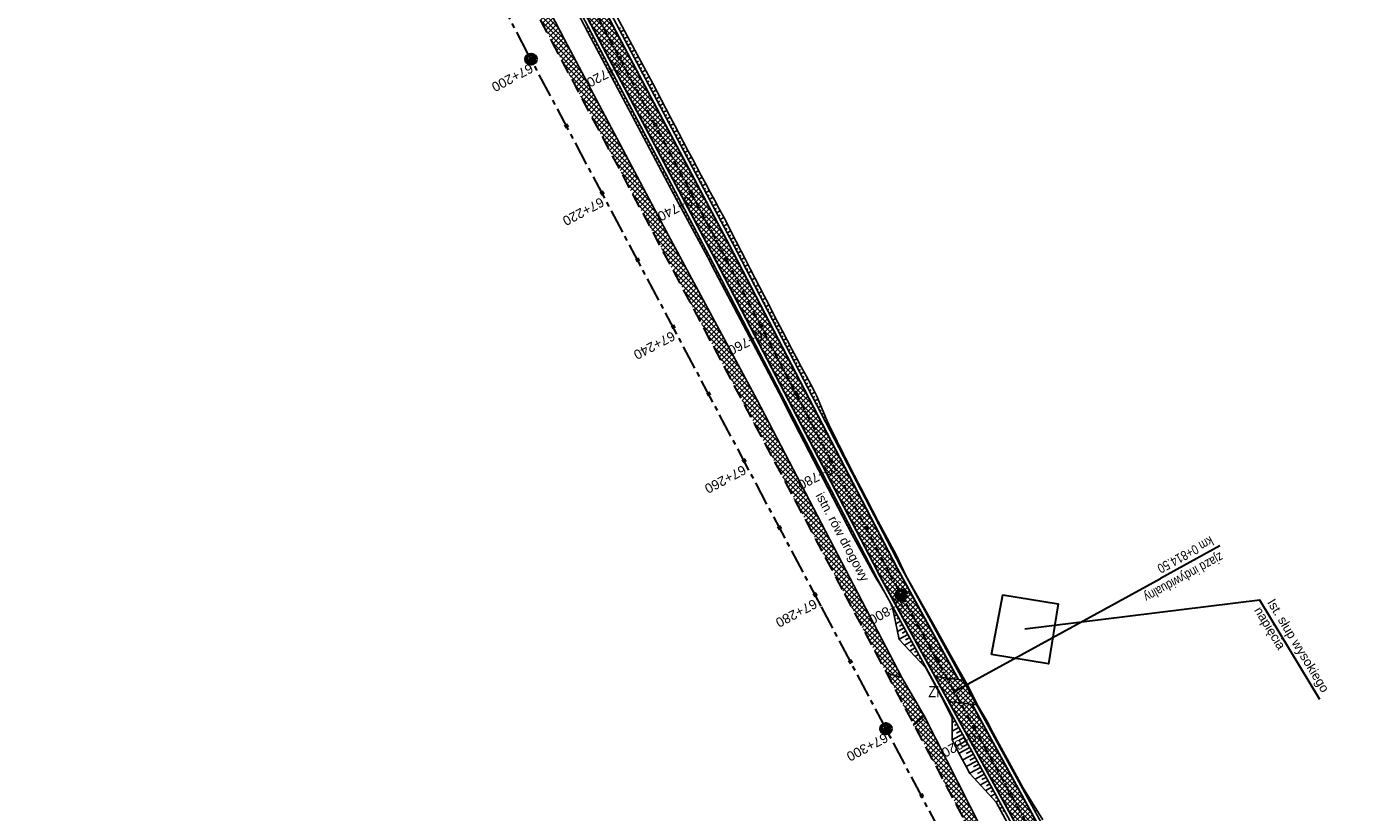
# Model space of a CAD drawing. Header units: metres. Extents: x 7529682 to 7533704, y 5721210 to 5727842.
# Tile 52 of 64: x 7529975 to 7530150, y 5727061 to 5727165. Entities that reach past the tile are written whole.
import ezdxf

# ---------------------------------------------------------------- set-up
doc = ezdxf.new("R2010")
doc.units = ezdxf.units.M
doc.linetypes.add('CENTER', pattern=[50.8, 31.75, -6.35, 6.35, -6.35])
doc.linetypes.add('HIDDEN', pattern=[9.525, 6.35, -3.175])
for name, color, linetype in [('C-DROGI-SYTUACJA-ETYKIETY', 7, 'Continuous'), ('D-hatch-pobocza', 131, 'Continuous'), ('D-hatch-zjazdy-BA', 244, 'Continuous'), ('D-hatch-zjazdy-kruszywo', 111, 'Continuous'), ('D-pobocza', 7, 'Continuous'), ('D-skarpa', 7, 'Continuous'), ('D-skarpa-kreskowanie', 7, 'Continuous')]:
    doc.layers.add(name, color=color, linetype=linetype)
doc.layers.add('D-hatch-ciag-pieszo-rowerowy', color=7, linetype='Continuous', lineweight=13, true_color=0xff9f80)
for name, color, linetype, lineweight in [('D-krawędzie', 7, 'Continuous', 30), ('D-obrzeża', 7, 'Continuous', 30), ('D-opisy', 7, 'Continuous', 30), ('D-oś', 10, 'CENTER', 30), ('D-zjazdy', 7, 'Continuous', 30), ('D-zjazdy-opis', 7, 'Continuous', 30)]:
    doc.layers.add(name, color=color, linetype=linetype, lineweight=lineweight)
doc.layers.add('poprzeczki', color=7, linetype='Continuous', true_color=0x0000c7)
doc.styles.add('2mm08', font='arial.ttf', dxfattribs={"width": 0.8})
doc.styles.get("Standard").update_dxf_attribs({"font": 'arial.ttf'})
pattern_1 = [(45, (0, 0), (-0.33675960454, 0.33675960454), []), (135, (0, 0), (-0.33675960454, -0.33675960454), [])]

# ---------------------------------------------------------------- blocks, each defined once
blk = doc.blocks.new('kilometraz')
at = {"linetype": 'ByBlock', "lineweight": -2}
blk.add_hatch(color=0, dxfattribs=at).paths.add_polyline_path([(0, -0.28125, 0.41421356), (0.28125, 0, 0.41421356), (0, 0.28125)])
at = {"color": 0, "linetype": 'ByBlock', "lineweight": -2}
blk.add_line((0, 0.28125), (0, -0.28125), dxfattribs=at)
blk.add_circle((0, 0), 0.28125, dxfattribs=at)
blk = doc.blocks.new('AeccTickLine')
at = {"color": 0, "linetype": 'ByBlock', "lineweight": -2}
blk.add_line((0, 1), (0, -1), dxfattribs=at)

msp = doc.modelspace()

# ---------------------------------------------------------------- hatches: boundary and pattern name
at = {"layer": 'D-hatch-ciag-pieszo-rowerowy'}
h = msp.add_hatch(dxfattribs=at)
h.set_pattern_fill('ANSI37', color=256, scale=0.15, style=0)
h.set_pattern_definition(pattern_1)
h.paths.add_polyline_path([(7530087.68, 5727092.36), (7530089.83, 5727093.64), (7530088.92, 5727095.39), (7530067.69, 5727136.19), (7530050.06, 5727169.47), (7530031.72, 5727204.16), (7530016.02, 5727233.7), (7529998.2, 5727267.63), (7529996.2, 5727266.07), (7530013.81, 5727232.53), (7530029.51, 5727202.99), (7530047.85, 5727168.3), (7530065.48, 5727135.03), (7530086.7, 5727094.24)])
h = msp.add_hatch(dxfattribs=at)
h.set_pattern_fill('ANSI37', color=256, scale=0.15, style=0)
h.set_pattern_definition(pattern_1)
h.paths.add_polyline_path([(7530088.75, 5727093), (7530087.68, 5727092.36), (7530094.84, 5727079.3), (7530096.38, 5727079.09)])
h.paths.add_polyline_path([(7530089.89, 5727093.52), (7530089.83, 5727093.65), (7530088.75, 5727093), (7530088.79, 5727092.93), (7530096.38, 5727079.09), (7530097.92, 5727078.88)])
h.paths.add_polyline_path([(7530098.19, 5727075.8), (7530096.66, 5727075.99), (7530118.34, 5727036.45), (7530121.36, 5727030.85), (7530122.46, 5727031.45), (7530119.44, 5727037.05)])
h.paths.add_polyline_path([(7530099.72, 5727075.61), (7530098.19, 5727075.8), (7530119.44, 5727037.05), (7530122.46, 5727031.45), (7530123.56, 5727032.05), (7530120.54, 5727037.64)])
at = {"layer": 'D-hatch-pobocza'}
h = msp.add_hatch(dxfattribs=at)
h.set_pattern_fill('ANSI37', color=256, scale=0.15, style=0)
h.set_pattern_definition(pattern_1)
h.paths.add_polyline_path([(7530033.2, 5727187.89), (7530019.74, 5727212.96), (7530009.31, 5727233.03), (7529993.27, 5727263.71), (7529991.74, 5727262.45), (7530006.7, 5727234.14), (7530044.2, 5727163.13), (7530082.89, 5727090.2), (7530088.41, 5727079.77), (7530090.48, 5727079.13), (7530082.53, 5727094.32), (7530071.3, 5727115.82), (7530059.02, 5727138.69), (7530045.92, 5727163.31)])
h = msp.add_hatch(dxfattribs=at)
h.set_pattern_fill('ANSI37', color=256, scale=0.15, style=0)
h.set_pattern_definition(pattern_1)
h.paths.add_polyline_path([(7530159.28, 5726948.82), (7530146.43, 5726973.35), (7530133.18, 5726997.96), (7530120.77, 5727021.75), (7530102.37, 5727056.4), (7530093.4, 5727074.09), (7530092.05, 5727072.89), (7530098.69, 5727060.36), (7530132, 5726997.21), (7530163.82, 5726937.1), (7530204.08, 5726861.01), (7530207.77, 5726854.05), (7530209.4, 5726853.58), (7530209.84, 5726853.62), (7530193.42, 5726884.56), (7530185.31, 5726899.91), (7530173.06, 5726923.22)])
at = {"layer": 'D-hatch-zjazdy-BA'}
h = msp.add_hatch(dxfattribs=at)
h.set_pattern_fill('ANSI37', color=256, scale=0.15, style=0)
h.set_pattern_definition([(45, (0.87658, 0.48407), (-0.33675960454, 0.33675960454), []), (135, (0.87658, 0.48407), (-0.33675960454, -0.33675960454), [])])
h.paths.add_polyline_path([(7530098.54, 5727078.8), (7530094.84, 5727079.3), (7530096.66, 5727075.99), (7530100.33, 5727075.53)])
at = {"layer": 'D-hatch-zjazdy-kruszywo'}
h = msp.add_hatch(dxfattribs=at)
h.set_pattern_fill('ANSI37', color=256, scale=0.15, style=0)
h.set_pattern_definition(pattern_1)
h.paths.add_polyline_path([(7530090.48, 5727079.13), (7530088.41, 5727079.77), (7530092.05, 5727072.89), (7530093.4, 5727074.09)])

# ---------------------------------------------------------------- linework, layer by layer
at = {"layer": 'D-krawędzie', "linetype": 'HIDDEN', "ltscale": 0.3}
msp.add_lwpolyline([(7529737.46, 5727743.32), (7529742.21, 5727734.3), (7529762.33, 5727696.27), (7529777.78, 5727667.01), (7529799.32, 5727626.3), (7529822.19, 5727583.16), (7529846.92, 5727536.35), (7529864.75, 5727502.66), (7529900.46, 5727434.96), (7529935.35, 5727369.31), (7529971.48, 5727300.79), (7530006.7, 5727234.14), (7530044.2, 5727163.13), (7530082.89, 5727090.2), (7530098.69, 5727060.36), (7530132, 5726997.21), (7530163.82, 5726937.1), (7530204.08, 5726861.01), (7530247.82, 5726778.44)], dxfattribs=at)
at = {"layer": 'D-krawędzie'}
msp.add_lwpolyline([(7530102.29, 5727082.18), (7530103.77, 5727090.05), (7530111.1, 5727088.86), (7530109.82, 5727080.96), (7530102.29, 5727082.18)], dxfattribs=at)
at = {"layer": 'D-obrzeża'}
for points in [[(7530226.8, 5726832.32), (7530203.56, 5726876.95), (7530182.68, 5726916.75), (7530158.92, 5726960.86), (7530132.88, 5727009.5), (7530118.34, 5727036.45), (7530087.65, 5727092.41), (7530086.7, 5727094.24), (7530065.48, 5727135.03), (7530047.85, 5727168.3), (7530029.51, 5727202.99), (7530013.81, 5727232.53), (7529993.68, 5727270.86)], [(7530097.92, 5727078.88), (7530089.89, 5727093.52), (7530067.69, 5727136.19), (7530050.06, 5727169.47), (7530031.72, 5727204.16), (7530016.02, 5727233.7), (7529998.2, 5727267.63)], [(7530217.69, 5726855.23), (7530205.77, 5726878.11), (7530184.89, 5726917.92), (7530161.12, 5726962.04), (7530135.08, 5727010.69), (7530120.54, 5727037.64), (7530099.72, 5727075.61)]]:
    msp.add_lwpolyline(points, dxfattribs=at)
at = {"layer": 'D-opisy'}
msp.add_lwpolyline([(7530145.65, 5727076.25), (7530137.7, 5727089.36), (7530106.7, 5727085.52)], dxfattribs=at)
at = {"layer": 'D-oś', "ltscale": 0.1}
msp.add_lwpolyline([(7530244.73, 5726776.79), (7530200.99, 5726859.38), (7530160.73, 5726935.46), (7530128.9, 5726995.57), (7530095.59, 5727058.73), (7530079.8, 5727088.56), (7530041.11, 5727161.5), (7530003.61, 5727232.51), (7529968.38, 5727299.15), (7529932.26, 5727367.67), (7529897.37, 5727433.33), (7529861.66, 5727501.03), (7529843.83, 5727534.71), (7529819.1, 5727581.52), (7529796.23, 5727624.66), (7529774.69, 5727665.37), (7529759.23, 5727694.64), (7529739.12, 5727732.66), (7529700.24, 5727806.04)], dxfattribs=at)
at = {"layer": 'D-oś', "ltscale": 0.03}
msp.add_lwpolyline([(7529994.78, 5727271.45), (7530014.92, 5727233.12), (7530030.61, 5727203.57), (7530048.95, 5727168.88), (7530066.58, 5727135.61), (7530088.79, 5727092.93), (7530119.44, 5727037.05), (7530133.98, 5727010.09), (7530160.02, 5726961.45), (7530183.79, 5726917.33), (7530204.67, 5726877.53), (7530227.91, 5726832.9)], dxfattribs=at)
at = {"layer": 'D-pobocza'}
for points in [[(7529998.61, 5727267.94), (7530016.47, 5727233.94), (7530032.16, 5727204.39), (7530050.5, 5727169.7), (7530068.13, 5727136.42), (7530090.34, 5727093.75), (7530120.98, 5727037.88), (7530135.52, 5727010.92), (7530161.56, 5726962.28), (7530185.33, 5726918.15), (7530206.22, 5726878.34), (7530218.18, 5726855.37)], [(7529995.8, 5727265.76), (7530013.37, 5727232.3), (7530029.06, 5727202.75), (7530047.41, 5727168.07), (7530065.03, 5727134.8), (7530087.25, 5727092.1), (7530117.91, 5727036.21), (7530132.44, 5727009.27), (7530158.48, 5726960.62), (7530182.24, 5726916.51), (7530203.12, 5726876.72), (7530214.73, 5726854.42)], [(7530090.48, 5727079.13), (7530082.53, 5727094.32), (7530071.3, 5727115.82), (7530059.02, 5727138.69), (7530045.92, 5727163.31), (7530033.2, 5727187.89), (7530019.74, 5727212.96), (7530009.31, 5727233.03), (7529993.27, 5727263.71)], [(7530209.84, 5726853.62), (7530193.42, 5726884.56), (7530185.31, 5726899.91), (7530173.06, 5726923.22), (7530159.28, 5726948.82), (7530146.43, 5726973.35), (7530133.18, 5726997.96), (7530120.77, 5727021.75), (7530102.37, 5727056.4), (7530093.4, 5727074.09)]]:
    msp.add_lwpolyline(points, dxfattribs=at)
at = {"layer": 'D-skarpa', "linetype": 'Continuous'}
for points in [[(7530047.11, 5727167.91), (7530048.99, 5727164.3), (7530060.72, 5727142.23), (7530063.09, 5727137.82), (7530064.79, 5727134.66), (7530065.44, 5727133.43), (7530072.44, 5727120.16), (7530074.74, 5727115.72), (7530075.27, 5727114.65), (7530075.4, 5727114.37), (7530076.93, 5727111.37), (7530083.91, 5727097.95), (7530086.33, 5727093.57), (7530086.59, 5727093.11), (7530087.18, 5727092.09, -0.016814), (7530089.17, 5727088.59), (7530090.09, 5727084.18), (7530093.62, 5727080.42), (7530095.99, 5727076.01), (7530097.12, 5727073.8), (7530097.11, 5727070.93), (7530097.96, 5727069.27), (7530099, 5727067.32), (7530099.44, 5727066.5), (7530102.93, 5727062.71), (7530105.3, 5727058.31)], [(7530052.85, 5727166.35), (7530055.2, 5727161.94), (7530057.59, 5727157.54, 0.004756), (7530066.95, 5727139.87), (7530068.61, 5727136.68), (7530069.25, 5727135.41, 0.004966), (7530079.06, 5727116.63), (7530079.21, 5727116.35), (7530080.55, 5727113.11, 0.007377), (7530085.04, 5727104.17), (7530087.35, 5727099.74), (7530089.72, 5727095.33), (7530089.72, 5727095.33), (7530091, 5727092.62), (7530094.41, 5727086.55), (7530096.84, 5727082.18), (7530099.28, 5727077.81), (7530100.4, 5727075.6), (7530101.68, 5727073.43), (7530102.53, 5727071.78), (7530102.53, 5727071.78), (7530102.53, 5727071.78), (7530106.41, 5727064.62), (7530109.06, 5727060.37)]]:
    msp.add_lwpolyline(points, format="xyb", dxfattribs=at)
at = {"layer": 'D-skarpa-kreskowanie', "linetype": 'Continuous'}
for p, q in [((7530049.08, 5727164.9, 107.82), (7530048.92, 5727164.82, 107.7)), ((7530053.11, 5727164.77, 107.95), (7530053.34, 5727164.89, 107.78)), ((7530053.34, 5727164.33, 107.95), (7530053.8, 5727164.57, 107.61)), ((7530049.32, 5727164.46, 107.82), (7530048.99, 5727164.29, 107.58)), ((7530049.55, 5727164.02, 107.82), (7530049.39, 5727163.93, 107.7)), ((7530049.78, 5727163.58, 107.82), (7530049.46, 5727163.4, 107.58)), ((7530050.02, 5727163.13, 107.82), (7530049.86, 5727163.05, 107.7)), ((7530053.58, 5727163.89, 107.95), (7530053.81, 5727164.01, 107.78)), ((7530053.81, 5727163.45, 107.95), (7530054.27, 5727163.69, 107.61)), ((7530054.05, 5727163.01, 107.96), (7530054.28, 5727163.13, 107.78)), ((7530054.28, 5727162.56, 107.96), (7530054.74, 5727162.81, 107.61)), ((7530050.25, 5727162.69, 107.82), (7530049.93, 5727162.52, 107.58)), ((7530050.49, 5727162.25, 107.82), (7530050.33, 5727162.17, 107.7)), ((7530050.72, 5727161.81, 107.82), (7530050.4, 5727161.64, 107.58)), ((7530050.95, 5727161.37, 107.83), (7530050.8, 5727161.28, 107.7)), ((7530054.52, 5727162.12, 107.96), (7530054.75, 5727162.24, 107.78)), ((7530054.75, 5727161.68, 107.96), (7530055.21, 5727161.92, 107.61)), ((7530054.98, 5727161.24, 107.96), (7530055.22, 5727161.36, 107.78)), ((7530055.22, 5727160.8, 107.96), (7530055.69, 5727161.05, 107.6)), ((7530051.19, 5727160.92, 107.83), (7530050.87, 5727160.76, 107.59)), ((7530051.42, 5727160.48, 107.83), (7530051.26, 5727160.4, 107.71)), ((7530051.66, 5727160.04, 107.83), (7530051.34, 5727159.87, 107.59)), ((7530051.89, 5727159.6, 107.83), (7530051.73, 5727159.52, 107.71)), ((7530055.45, 5727160.35, 107.96), (7530055.69, 5727160.48, 107.78)), ((7530055.69, 5727159.91, 107.96), (7530056.16, 5727160.17, 107.6)), ((7530055.92, 5727159.47, 107.96), (7530056.16, 5727159.6, 107.78)), ((7530056.15, 5727159.03, 107.96), (7530056.64, 5727159.29, 107.59)), ((7530052.13, 5727159.16, 107.83), (7530051.81, 5727158.99, 107.59)), ((7530052.36, 5727158.72, 107.83), (7530052.2, 5727158.63, 107.71)), ((7530052.59, 5727158.27, 107.83), (7530052.28, 5727158.11, 107.59)), ((7530052.83, 5727157.83, 107.83), (7530052.67, 5727157.75, 107.71)), ((7530056.39, 5727158.59, 107.96), (7530056.63, 5727158.72, 107.78)), ((7530056.62, 5727158.15, 107.96), (7530057.12, 5727158.41, 107.59)), ((7530056.86, 5727157.7, 107.96), (7530057.11, 5727157.84, 107.77)), ((7530057.09, 5727157.26, 107.96), (7530057.59, 5727157.53, 107.58)), ((7530053.06, 5727157.39, 107.83), (7530052.75, 5727157.22, 107.59)), ((7530053.3, 5727156.95, 107.83), (7530053.14, 5727156.87, 107.71)), ((7530053.53, 5727156.51, 107.83), (7530053.22, 5727156.34, 107.59)), ((7530053.76, 5727156.06, 107.83), (7530053.61, 5727155.98, 107.71)), ((7530057.32, 5727156.82, 107.96), (7530057.57, 5727156.95, 107.77)), ((7530057.56, 5727156.38, 107.96), (7530058.05, 5727156.64, 107.59)), ((7530057.79, 5727155.94, 107.96), (7530058.04, 5727156.07, 107.78)), ((7530058.03, 5727155.49, 107.96), (7530058.51, 5727155.75, 107.6)), ((7530054, 5727155.62, 107.83), (7530053.69, 5727155.46, 107.6)), ((7530054.23, 5727155.18, 107.83), (7530054.08, 5727155.1, 107.71)), ((7530054.47, 5727154.74, 107.83), (7530054.16, 5727154.57, 107.6)), ((7530054.7, 5727154.3, 107.83), (7530054.55, 5727154.22, 107.72)), ((7530058.26, 5727155.05, 107.96), (7530058.5, 5727155.18, 107.78)), ((7530058.5, 5727154.61, 107.97), (7530058.98, 5727154.87, 107.6)), ((7530058.73, 5727154.17, 107.97), (7530058.97, 5727154.3, 107.79)), ((7530058.96, 5727153.73, 107.97), (7530059.44, 5727153.98, 107.61)), ((7530054.93, 5727153.86, 107.83), (7530054.62, 5727153.69, 107.6)), ((7530055.17, 5727153.41, 107.83), (7530055.01, 5727153.33, 107.72)), ((7530055.4, 5727152.97, 107.84), (7530055.09, 5727152.81, 107.6)), ((7530055.64, 5727152.53, 107.84), (7530055.48, 5727152.45, 107.72)), ((7530059.2, 5727153.29, 107.97), (7530059.43, 5727153.41, 107.79)), ((7530059.43, 5727152.84, 107.97), (7530059.9, 5727153.09, 107.62)), ((7530059.67, 5727152.4, 107.97), (7530059.9, 5727152.52, 107.79)), ((7530055.87, 5727152.09, 107.84), (7530055.56, 5727151.93, 107.6)), ((7530056.11, 5727151.65, 107.84), (7530055.95, 5727151.57, 107.72)), ((7530056.34, 5727151.2, 107.84), (7530056.03, 5727151.04, 107.61)), ((7530056.57, 5727150.76, 107.84), (7530056.42, 5727150.68, 107.72)), ((7530059.9, 5727151.96, 107.97), (7530060.36, 5727152.2, 107.62)), ((7530060.13, 5727151.52, 107.97), (7530060.36, 5727151.64, 107.8)), ((7530060.37, 5727151.08, 107.97), (7530060.82, 5727151.32, 107.63)), ((7530060.6, 5727150.64, 107.97), (7530060.83, 5727150.75, 107.8)), ((7530056.81, 5727150.32, 107.84), (7530056.5, 5727150.16, 107.61)), ((7530057.04, 5727149.88, 107.84), (7530056.89, 5727149.8, 107.72)), ((7530057.28, 5727149.44, 107.84), (7530056.97, 5727149.28, 107.61)), ((7530057.51, 5727149, 107.84), (7530057.36, 5727148.92, 107.72)), ((7530060.84, 5727150.19, 107.97), (7530061.28, 5727150.43, 107.64)), ((7530061.07, 5727149.75, 107.97), (7530061.29, 5727149.87, 107.81)), ((7530061.3, 5727149.31, 107.97), (7530061.74, 5727149.54, 107.64)), ((7530061.54, 5727148.87, 107.97), (7530061.75, 5727148.98, 107.81)), ((7530057.74, 5727148.55, 107.84), (7530057.44, 5727148.39, 107.61)), ((7530057.98, 5727148.11, 107.84), (7530057.83, 5727148.03, 107.73)), ((7530058.21, 5727147.67, 107.84), (7530057.91, 5727147.51, 107.61)), ((7530058.45, 5727147.23, 107.84), (7530058.3, 5727147.15, 107.73)), ((7530061.77, 5727148.43, 107.97), (7530062.2, 5727148.65, 107.65)), ((7530062.01, 5727147.98, 107.97), (7530062.22, 5727148.1, 107.81)), ((7530062.24, 5727147.54, 107.97), (7530062.67, 5727147.77, 107.65)), ((7530062.48, 5727147.1, 107.97), (7530062.69, 5727147.21, 107.81)), ((7530058.68, 5727146.79, 107.84), (7530058.38, 5727146.63, 107.61)), ((7530058.91, 5727146.34, 107.84), (7530058.76, 5727146.27, 107.73)), ((7530059.15, 5727145.9, 107.84), (7530058.85, 5727145.74, 107.62)), ((7530059.38, 5727145.46, 107.84), (7530059.23, 5727145.38, 107.73)), ((7530062.71, 5727146.66, 107.97), (7530063.14, 5727146.89, 107.65)), ((7530062.94, 5727146.22, 107.98), (7530063.16, 5727146.33, 107.81)), ((7530063.18, 5727145.78, 107.98), (7530063.61, 5727146, 107.65)), ((7530063.41, 5727145.33, 107.98), (7530063.63, 5727145.45, 107.81)), ((7530059.62, 5727145.02, 107.84), (7530059.32, 5727144.86, 107.62)), ((7530059.85, 5727144.58, 107.85), (7530059.7, 5727144.5, 107.73)), ((7530060.09, 5727144.14, 107.85), (7530059.79, 5727143.98, 107.62)), ((7530060.32, 5727143.69, 107.85), (7530060.17, 5727143.62, 107.73)), ((7530063.65, 5727144.89, 107.98), (7530064.08, 5727145.12, 107.65)), ((7530063.88, 5727144.45, 107.98), (7530064.1, 5727144.56, 107.81)), ((7530064.11, 5727144.01, 107.98), (7530064.55, 5727144.24, 107.65)), ((7530064.35, 5727143.57, 107.98), (7530064.57, 5727143.68, 107.81)), ((7530060.55, 5727143.25, 107.85), (7530060.26, 5727143.09, 107.62)), ((7530060.79, 5727142.81, 107.85), (7530060.64, 5727142.73, 107.74)), ((7530061.02, 5727142.37, 107.85), (7530060.73, 5727142.21, 107.62)), ((7530061.26, 5727141.93, 107.85), (7530061.11, 5727141.85, 107.74)), ((7530064.58, 5727143.12, 107.98), (7530065.03, 5727143.36, 107.64)), ((7530064.82, 5727142.68, 107.98), (7530065.04, 5727142.8, 107.81)), ((7530065.05, 5727142.24, 107.98), (7530065.51, 5727142.48, 107.63)), ((7530065.28, 5727141.8, 107.98), (7530065.52, 5727141.92, 107.8)), ((7530061.49, 5727141.48, 107.85), (7530061.2, 5727141.33, 107.63)), ((7530061.72, 5727141.04, 107.85), (7530061.58, 5727140.97, 107.74)), ((7530061.96, 5727140.6, 107.85), (7530061.67, 5727140.45, 107.64)), ((7530062.19, 5727140.16, 107.85), (7530062.05, 5727140.09, 107.74)), ((7530065.52, 5727141.36, 107.98), (7530065.99, 5727141.61, 107.63)), ((7530065.75, 5727140.92, 107.98), (7530065.99, 5727141.04, 107.8)), ((7530065.99, 5727140.47, 107.98), (7530066.47, 5727140.73, 107.62)), ((7530066.22, 5727140.03, 107.98), (7530066.47, 5727140.16, 107.8)), ((7530062.43, 5727139.72, 107.85), (7530062.15, 5727139.57, 107.64)), ((7530062.66, 5727139.28, 107.85), (7530062.52, 5727139.2, 107.75)), ((7530062.89, 5727138.83, 107.85), (7530062.62, 5727138.69, 107.65)), ((7530063.13, 5727138.39, 107.85), (7530062.99, 5727138.32, 107.75)), ((7530066.46, 5727139.59, 107.98), (7530066.95, 5727139.85, 107.61)), ((7530066.69, 5727139.15, 107.98), (7530066.94, 5727139.28, 107.8)), ((7530066.92, 5727138.71, 107.98), (7530067.41, 5727138.97, 107.61)), ((7530067.16, 5727138.26, 107.98), (7530067.4, 5727138.39, 107.8)), ((7530063.36, 5727137.95, 107.85), (7530063.1, 5727137.81, 107.65)), ((7530063.6, 5727137.51, 107.85), (7530063.47, 5727137.44, 107.75)), ((7530063.83, 5727137.07, 107.85), (7530063.57, 5727136.93, 107.66)), ((7530064.07, 5727136.63, 107.85), (7530063.94, 5727136.56, 107.76)), ((7530067.39, 5727137.82, 107.98), (7530067.88, 5727138.08, 107.62)), ((7530067.63, 5727137.38, 107.99), (7530067.87, 5727137.51, 107.8)), ((7530067.86, 5727136.94, 107.99), (7530068.34, 5727137.19, 107.62)), ((7530068.09, 5727136.5, 107.99), (7530068.33, 5727136.62, 107.81)), ((7530064.3, 5727136.18, 107.85), (7530064.05, 5727136.05, 107.66)), ((7530064.53, 5727135.74, 107.86), (7530064.41, 5727135.68, 107.76)), ((7530064.77, 5727135.3, 107.86), (7530064.52, 5727135.17, 107.67)), ((7530065, 5727134.86, 107.86), (7530064.88, 5727134.79, 107.76)), ((7530068.33, 5727136.05, 107.99), (7530068.8, 5727136.3, 107.63)), ((7530068.56, 5727135.61, 107.99), (7530068.79, 5727135.73, 107.81)), ((7530068.79, 5727135.17, 107.99), (7530069.26, 5727135.41, 107.64)), ((7530069.02, 5727134.72, 107.99), (7530069.24, 5727134.84, 107.82)), ((7530065.23, 5727134.41, 107.86), (7530064.99, 5727134.29, 107.67)), ((7530065.46, 5727133.97, 107.86), (7530065.34, 5727133.91, 107.77)), ((7530065.69, 5727133.53, 107.86), (7530065.46, 5727133.4, 107.68)), ((7530065.93, 5727133.08, 107.86), (7530065.81, 5727133.02, 107.77)), ((7530069.25, 5727134.28, 107.99), (7530069.68, 5727134.51, 107.66)), ((7530069.48, 5727133.84, 107.99), (7530069.69, 5727133.95, 107.83)), ((7530069.71, 5727133.39, 107.99), (7530070.11, 5727133.6, 107.69)), ((7530069.94, 5727132.95, 107.99), (7530070.13, 5727133.05, 107.85)), ((7530066.16, 5727132.64, 107.86), (7530065.92, 5727132.52, 107.68)), ((7530066.39, 5727132.2, 107.86), (7530066.27, 5727132.14, 107.77)), ((7530066.62, 5727131.75, 107.86), (7530066.39, 5727131.63, 107.69)), ((7530066.85, 5727131.31, 107.86), (7530066.74, 5727131.25, 107.78)), ((7530070.17, 5727132.51, 107.99), (7530070.54, 5727132.7, 107.71)), ((7530070.4, 5727132.06, 107.99), (7530070.58, 5727132.15, 107.86)), ((7530070.63, 5727131.62, 107.99), (7530070.97, 5727131.79, 107.74)), ((7530070.86, 5727131.17, 107.99), (7530071.02, 5727131.26, 107.87)), ((7530067.08, 5727130.87, 107.86), (7530066.86, 5727130.75, 107.69)), ((7530067.31, 5727130.42, 107.86), (7530067.2, 5727130.37, 107.78)), ((7530067.54, 5727129.98, 107.86), (7530067.32, 5727129.87, 107.7)), ((7530067.77, 5727129.54, 107.86), (7530067.66, 5727129.48, 107.78)), ((7530071.09, 5727130.73, 107.99), (7530071.4, 5727130.89, 107.76)), ((7530071.33, 5727130.29, 107.99), (7530071.48, 5727130.37, 107.87)), ((7530071.56, 5727129.84, 107.99), (7530071.89, 5727130.02, 107.75)), ((7530071.79, 5727129.4, 107.99), (7530071.96, 5727129.49, 107.87)), ((7530068, 5727129.09, 107.86), (7530067.79, 5727128.98, 107.7)), ((7530068.23, 5727128.65, 107.86), (7530068.13, 5727128.59, 107.78)), ((7530068.46, 5727128.2, 107.86), (7530068.26, 5727128.1, 107.71)), ((7530068.69, 5727127.76, 107.86), (7530068.59, 5727127.71, 107.79)), ((7530072.02, 5727128.96, 108), (7530072.37, 5727129.14, 107.73)), ((7530072.25, 5727128.51, 108), (7530072.43, 5727128.61, 107.86)), ((7530072.48, 5727128.07, 108), (7530072.86, 5727128.27, 107.71)), ((7530072.71, 5727127.63, 108), (7530072.91, 5727127.73, 107.85)), ((7530068.93, 5727127.32, 107.87), (7530068.72, 5727127.21, 107.71)), ((7530069.16, 5727126.87, 107.87), (7530069.06, 5727126.82, 107.79)), ((7530069.39, 5727126.43, 107.87), (7530069.19, 5727126.33, 107.72)), ((7530069.62, 5727125.99, 107.87), (7530069.52, 5727125.94, 107.79)), ((7530072.94, 5727127.18, 108), (7530073.35, 5727127.39, 107.69)), ((7530073.17, 5727126.74, 108), (7530073.38, 5727126.85, 107.84)), ((7530073.4, 5727126.3, 108), (7530073.83, 5727126.52, 107.68)), ((7530073.63, 5727125.85, 108), (7530073.85, 5727125.96, 107.84)), ((7530069.85, 5727125.54, 107.87), (7530069.65, 5727125.44, 107.72)), ((7530070.08, 5727125.1, 107.87), (7530069.98, 5727125.05, 107.8)), ((7530070.31, 5727124.66, 107.87), (7530070.12, 5727124.56, 107.73)), ((7530070.54, 5727124.21, 107.87), (7530070.45, 5727124.16, 107.8)), ((7530073.86, 5727125.41, 108), (7530074.3, 5727125.64, 107.67)), ((7530074.1, 5727124.97, 108), (7530074.31, 5727125.08, 107.84)), ((7530074.33, 5727124.52, 108), (7530074.77, 5727124.75, 107.67)), ((7530070.77, 5727123.77, 107.87), (7530070.59, 5727123.67, 107.73)), ((7530071, 5727123.33, 107.87), (7530070.91, 5727123.28, 107.8)), ((7530071.23, 5727122.88, 107.87), (7530071.05, 5727122.79, 107.74)), ((7530074.56, 5727124.08, 108), (7530074.78, 5727124.19, 107.83)), ((7530074.79, 5727123.63, 108), (7530075.23, 5727123.87, 107.67)), ((7530075.02, 5727123.19, 108), (7530075.24, 5727123.31, 107.83)), ((7530075.25, 5727122.75, 108), (7530075.7, 5727122.98, 107.66)), ((7530071.46, 5727122.44, 107.87), (7530071.38, 5727122.39, 107.8)), ((7530071.7, 5727122, 107.87), (7530071.52, 5727121.9, 107.74)), ((7530071.93, 5727121.55, 107.87), (7530071.84, 5727121.51, 107.81)), ((7530072.16, 5727121.11, 107.87), (7530071.99, 5727121.02, 107.75)), ((7530075.48, 5727122.3, 108), (7530075.71, 5727122.42, 107.83)), ((7530075.71, 5727121.86, 108), (7530076.17, 5727122.1, 107.66)), ((7530075.94, 5727121.42, 108), (7530076.17, 5727121.54, 107.83)), ((7530076.17, 5727120.97, 108), (7530076.64, 5727121.21, 107.66)), ((7530072.39, 5727120.66, 107.87), (7530072.3, 5727120.62, 107.81)), ((7530072.62, 5727120.22, 107.87), (7530072.45, 5727120.14, 107.75)), ((7530072.85, 5727119.78, 107.87), (7530072.77, 5727119.73, 107.81)), ((7530073.08, 5727119.33, 107.87), (7530072.91, 5727119.25, 107.75)), ((7530076.4, 5727120.53, 108.01), (7530076.64, 5727120.65, 107.83)), ((7530076.63, 5727120.09, 108.01), (7530077.1, 5727120.33, 107.65)), ((7530076.86, 5727119.64, 108.01), (7530077.1, 5727119.77, 107.83)), ((7530077.1, 5727119.2, 108.01), (7530077.57, 5727119.45, 107.65)), ((7530073.31, 5727118.89, 107.88), (7530073.23, 5727118.85, 107.81)), ((7530073.54, 5727118.45, 107.88), (7530073.37, 5727118.36, 107.75)), ((7530073.77, 5727118, 107.88), (7530073.69, 5727117.96, 107.81)), ((7530074, 5727117.56, 107.88), (7530073.83, 5727117.47, 107.75)), ((7530077.33, 5727118.76, 108.01), (7530077.57, 5727118.88, 107.83)), ((7530077.56, 5727118.31, 108.01), (7530078.04, 5727118.56, 107.65)), ((7530077.79, 5727117.87, 108.01), (7530078.03, 5727117.99, 107.83)), ((7530078.02, 5727117.42, 108.01), (7530078.51, 5727117.68, 107.64)), ((7530074.23, 5727117.12, 107.88), (7530074.15, 5727117.07, 107.81)), ((7530074.46, 5727116.67, 107.88), (7530074.29, 5727116.58, 107.75)), ((7530074.7, 5727116.23, 107.88), (7530074.61, 5727116.18, 107.81)), ((7530074.93, 5727115.79, 107.88), (7530074.75, 5727115.69, 107.75)), ((7530078.25, 5727116.98, 108.01), (7530078.49, 5727117.11, 107.83)), ((7530078.48, 5727116.54, 108.01), (7530078.97, 5727116.79, 107.64)), ((7530078.71, 5727116.09, 108.01), (7530078.96, 5727116.22, 107.82)), ((7530078.94, 5727115.65, 108.01), (7530079.4, 5727115.89, 107.66)), ((7530075.16, 5727115.34, 107.88), (7530075.06, 5727115.29, 107.81)), ((7530075.39, 5727114.9, 107.88), (7530075.19, 5727114.8, 107.73)), ((7530075.62, 5727114.45, 107.88), (7530075.52, 5727114.4, 107.8)), ((7530075.85, 5727114.01, 107.88), (7530075.64, 5727113.9, 107.72)), ((7530079.17, 5727115.21, 108), (7530079.38, 5727115.32, 107.85)), ((7530079.4, 5727114.76, 108), (7530079.78, 5727114.96, 107.72)), ((7530079.63, 5727114.32, 108), (7530079.81, 5727114.41, 107.87)), ((7530079.86, 5727113.88, 108), (7530080.17, 5727114.04, 107.77)), ((7530076.08, 5727113.57, 107.87), (7530075.97, 5727113.51, 107.79)), ((7530076.31, 5727113.12, 107.87), (7530076.09, 5727113.01, 107.71)), ((7530076.54, 5727112.68, 107.87), (7530076.43, 5727112.62, 107.79)), ((7530076.77, 5727112.24, 107.87), (7530076.55, 5727112.12, 107.7)), ((7530080.1, 5727113.43, 107.99), (7530080.23, 5727113.5, 107.89)), ((7530080.33, 5727112.99, 107.99), (7530080.55, 5727113.11, 107.82)), ((7530080.56, 5727112.55, 107.98), (7530080.66, 5727112.6, 107.9)), ((7530080.79, 5727112.1, 107.98), (7530080.99, 5727112.21, 107.82)), ((7530077, 5727111.79, 107.86), (7530076.89, 5727111.73, 107.78)), ((7530077.23, 5727111.35, 107.86), (7530077, 5727111.23, 107.68)), ((7530077.46, 5727110.91, 107.85), (7530077.35, 5727110.85, 107.77)), ((7530077.7, 5727110.46, 107.85), (7530077.46, 5727110.34, 107.67)), ((7530081.02, 5727111.66, 107.97), (7530081.12, 5727111.71, 107.9)), ((7530081.25, 5727111.22, 107.97), (7530081.44, 5727111.31, 107.83)), ((7530081.48, 5727110.77, 107.96), (7530081.57, 5727110.82, 107.9)), ((7530081.71, 5727110.33, 107.96), (7530081.88, 5727110.41, 107.83)), ((7530077.93, 5727110.02, 107.84), (7530077.81, 5727109.96, 107.76)), ((7530078.16, 5727109.58, 107.84), (7530077.92, 5727109.45, 107.66)), ((7530078.39, 5727109.13, 107.83), (7530078.27, 5727109.07, 107.74)), ((7530078.62, 5727108.69, 107.83), (7530078.39, 5727108.57, 107.65)), ((7530081.94, 5727109.88, 107.95), (7530082.02, 5727109.93, 107.89)), ((7530082.17, 5727109.44, 107.95), (7530082.32, 5727109.52, 107.84)), ((7530082.4, 5727109, 107.94), (7530082.47, 5727109.03, 107.89)), ((7530082.63, 5727108.55, 107.93), (7530082.76, 5727108.62, 107.84)), ((7530078.85, 5727108.25, 107.82), (7530078.73, 5727108.18, 107.73)), ((7530079.08, 5727107.8, 107.81), (7530078.85, 5727107.68, 107.64)), ((7530079.31, 5727107.36, 107.81), (7530079.19, 5727107.3, 107.72)), ((7530079.54, 5727106.91, 107.8), (7530079.31, 5727106.79, 107.63)), ((7530082.87, 5727108.11, 107.93), (7530082.93, 5727108.14, 107.88)), ((7530083.1, 5727107.67, 107.92), (7530083.22, 5727107.73, 107.83)), ((7530083.33, 5727107.22, 107.92), (7530083.39, 5727107.25, 107.87)), ((7530083.56, 5727106.78, 107.91), (7530083.67, 5727106.84, 107.82)), ((7530079.77, 5727106.47, 107.8), (7530079.66, 5727106.41, 107.71)), ((7530080, 5727106.03, 107.79), (7530079.77, 5727105.91, 107.62)), ((7530080.23, 5727105.58, 107.79), (7530080.12, 5727105.52, 107.7)), ((7530080.47, 5727105.14, 107.78), (7530080.23, 5727105.02, 107.61)), ((7530083.79, 5727106.34, 107.91), (7530083.84, 5727106.37, 107.86)), ((7530084.02, 5727105.89, 107.9), (7530084.13, 5727105.95, 107.82)), ((7530084.25, 5727105.45, 107.89), (7530084.3, 5727105.48, 107.85)), ((7530084.48, 5727105.01, 107.89), (7530084.59, 5727105.06, 107.81)), ((7530080.7, 5727104.7, 107.78), (7530080.58, 5727104.64, 107.69)), ((7530080.93, 5727104.25, 107.77), (7530080.69, 5727104.13, 107.6)), ((7530081.16, 5727103.81, 107.76), (7530081.04, 5727103.75, 107.68)), ((7530081.39, 5727103.37, 107.76), (7530081.16, 5727103.25, 107.58)), ((7530084.71, 5727104.56, 107.88), (7530084.76, 5727104.59, 107.84)), ((7530084.94, 5727104.12, 107.88), (7530085.04, 5727104.17, 107.8)), ((7530085.17, 5727103.67, 107.87), (7530085.22, 5727103.7, 107.83)), ((7530085.4, 5727103.23, 107.87), (7530085.5, 5727103.28, 107.79)), ((7530081.62, 5727102.92, 107.75), (7530081.5, 5727102.86, 107.67)), ((7530081.85, 5727102.48, 107.75), (7530081.62, 5727102.36, 107.57)), ((7530082.08, 5727102.04, 107.74), (7530081.97, 5727101.98, 107.66)), ((7530082.31, 5727101.59, 107.74), (7530082.08, 5727101.47, 107.56)), ((7530085.63, 5727102.79, 107.86), (7530085.68, 5727102.81, 107.82)), ((7530085.87, 5727102.34, 107.86), (7530085.97, 5727102.4, 107.78)), ((7530086.1, 5727101.9, 107.85), (7530086.15, 5727101.93, 107.81)), ((7530086.33, 5727101.46, 107.84), (7530086.43, 5727101.51, 107.77)), ((7530082.54, 5727101.15, 107.73), (7530082.43, 5727101.09, 107.64)), ((7530082.77, 5727100.7, 107.73), (7530082.54, 5727100.58, 107.55)), ((7530083, 5727100.26, 107.72), (7530082.89, 5727100.2, 107.63)), ((7530083.23, 5727099.82, 107.71), (7530083, 5727099.7, 107.54)), ((7530086.56, 5727101.01, 107.84), (7530086.61, 5727101.04, 107.8)), ((7530086.79, 5727100.57, 107.83), (7530086.89, 5727100.62, 107.76)), ((7530087.02, 5727100.13, 107.83), (7530087.07, 5727100.15, 107.79)), ((7530087.25, 5727099.68, 107.82), (7530087.35, 5727099.73, 107.75)), ((7530083.47, 5727099.37, 107.71), (7530083.35, 5727099.31, 107.62)), ((7530083.7, 5727098.93, 107.7), (7530083.47, 5727098.81, 107.53)), ((7530083.93, 5727098.49, 107.7), (7530083.81, 5727098.43, 107.61)), ((7530084.16, 5727098.04, 107.69), (7530083.93, 5727097.92, 107.52)), ((7530087.48, 5727099.24, 107.82), (7530087.53, 5727099.27, 107.78)), ((7530087.71, 5727098.8, 107.81), (7530087.82, 5727098.85, 107.73)), ((7530087.94, 5727098.35, 107.81), (7530088, 5727098.38, 107.76)), ((7530088.17, 5727097.91, 107.8), (7530088.3, 5727097.97, 107.71)), ((7530084.39, 5727097.6, 107.69), (7530084.28, 5727097.54, 107.6)), ((7530084.62, 5727097.16, 107.68), (7530084.41, 5727097.05, 107.52)), ((7530084.85, 5727096.71, 107.67), (7530084.75, 5727096.66, 107.6)), ((7530085.08, 5727096.27, 107.67), (7530084.89, 5727096.17, 107.53)), ((7530088.4, 5727097.47, 107.79), (7530088.47, 5727097.5, 107.75)), ((7530088.63, 5727097.02, 107.79), (7530088.77, 5727097.09, 107.69)), ((7530088.87, 5727096.58, 107.78), (7530088.94, 5727096.62, 107.73)), ((7530089.1, 5727096.13, 107.78), (7530089.25, 5727096.21, 107.67)), ((7530085.31, 5727095.83, 107.66), (7530085.22, 5727095.78, 107.6)), ((7530085.54, 5727095.38, 107.66), (7530085.38, 5727095.3, 107.53)), ((7530085.77, 5727094.94, 107.65), (7530085.69, 5727094.9, 107.59)), ((7530086, 5727094.5, 107.65), (7530085.86, 5727094.42, 107.54)), ((7530089.33, 5727095.69, 107.77), (7530089.4, 5727095.73, 107.71)), ((7530089.56, 5727095.25, 107.77), (7530089.72, 5727095.33, 107.64)), ((7530089.79, 5727094.8, 107.76), (7530089.86, 5727094.84, 107.71)), ((7530086.23, 5727094.05, 107.64), (7530086.17, 5727094.02, 107.59)), ((7530086.47, 5727093.61, 107.64), (7530086.34, 5727093.54, 107.54)), ((7530086.7, 5727093.16, 107.63), (7530086.64, 5727093.14, 107.59)), ((7530086.93, 5727092.72, 107.63), (7530086.84, 5727092.68, 107.56)), ((7530090.02, 5727094.36, 107.76), (7530090.13, 5727094.42, 107.67)), ((7530090.25, 5727093.92, 107.75), (7530090.29, 5727093.94, 107.72)), ((7530090.49, 5727093.48, 107.75), (7530090.55, 5727093.51, 107.7)), ((7530090.73, 5727093.04, 107.75), (7530090.75, 5727093.05, 107.73)), ((7530087.16, 5727092.28, 107.62), (7530087.13, 5727092.26, 107.6)), ((7530087.39, 5727091.84, 107.62), (7530087.35, 5727091.81, 107.59)), ((7530087.64, 5727091.4, 107.62), (7530087.62, 5727091.39, 107.61)), ((7530087.88, 5727090.96, 107.62), (7530087.86, 5727090.95, 107.61)), ((7530090.97, 5727092.6, 107.75), (7530091, 5727092.62, 107.73)), ((7530091.21, 5727092.16, 107.75), (7530091.23, 5727092.17, 107.75)), ((7530091.48, 5727091.74, 107.76), (7530091.45, 5727091.72, 107.75)), ((7530091.72, 5727091.3, 107.77), (7530091.71, 5727091.29, 107.77)), ((7530088.12, 5727090.52, 107.62), (7530088.11, 5727090.52, 107.62)), ((7530088.36, 5727090.08, 107.62), (7530088.34, 5727090.08, 107.62)), ((7530088.59, 5727089.64, 107.63), (7530088.59, 5727089.64, 107.63)), ((7530088.83, 5727089.2, 107.64), (7530088.84, 5727089.21, 107.63)), ((7530091.97, 5727090.87, 107.79), (7530091.93, 5727090.85, 107.76)), ((7530092.22, 5727090.43, 107.8), (7530092.19, 5727090.42, 107.78)), ((7530092.47, 5727090, 107.82), (7530092.41, 5727089.97, 107.77)), ((7530092.71, 5727089.56, 107.83), (7530092.68, 5727089.55, 107.8)), ((7530089.07, 5727088.77, 107.64), (7530089.07, 5727088.77, 107.64)), ((7530089.32, 5727088.33, 107.64), (7530089.23, 5727088.28, 107.58)), ((7530089.56, 5727087.89, 107.65), (7530089.45, 5727087.83, 107.57)), ((7530089.8, 5727087.45, 107.66), (7530089.45, 5727087.26, 107.39)), ((7530092.96, 5727089.13, 107.84), (7530092.89, 5727089.09, 107.79)), ((7530093.2, 5727088.69, 107.85), (7530093.17, 5727088.67, 107.82)), ((7530093.45, 5727088.26, 107.86), (7530093.37, 5727088.22, 107.8)), ((7530093.69, 5727087.82, 107.87), (7530093.65, 5727087.8, 107.84)), ((7530090.28, 5727086.58, 107.67), (7530089.66, 5727086.24, 107.2)), ((7530090.04, 5727087.01, 107.66), (7530089.8, 5727086.88, 107.48)), ((7530090.76, 5727085.7, 107.69), (7530089.87, 5727085.21, 107.01)), ((7530090.52, 5727086.14, 107.68), (7530090.14, 5727085.93, 107.39)), ((7530093.94, 5727087.39, 107.88), (7530093.85, 5727087.34, 107.82)), ((7530094.18, 5727086.95, 107.89), (7530094.14, 5727086.93, 107.86)), ((7530094.43, 5727086.51, 107.9), (7530094.33, 5727086.46, 107.83)), ((7530094.67, 5727086.08, 107.91), (7530094.62, 5727086.05, 107.88)), ((7530091.24, 5727084.82, 107.7), (7530090.09, 5727084.19, 106.82)), ((7530091, 5727085.26, 107.69), (7530090.49, 5727084.98, 107.31)), ((7530091.72, 5727083.95, 107.72), (7530090.79, 5727083.43, 107.02)), ((7530091.48, 5727084.38, 107.71), (7530090.96, 5727084.1, 107.31)), ((7530094.91, 5727085.64, 107.92), (7530094.82, 5727085.59, 107.85)), ((7530095.16, 5727085.2, 107.93), (7530095.11, 5727085.17, 107.89)), ((7530095.4, 5727084.77, 107.94), (7530095.3, 5727084.71, 107.86)), ((7530095.64, 5727084.33, 107.95), (7530095.59, 5727084.3, 107.91)), ((7530092.2, 5727083.07, 107.73), (7530091.5, 5727082.68, 107.21)), ((7530091.96, 5727083.51, 107.72), (7530091.55, 5727083.28, 107.42)), ((7530092.44, 5727082.63, 107.74), (7530092.15, 5727082.47, 107.52)), ((7530092.68, 5727082.19, 107.75), (7530092.2, 5727081.93, 107.4)), ((7530095.88, 5727083.89, 107.96), (7530095.78, 5727083.83, 107.88)), ((7530096.13, 5727083.45, 107.97), (7530096.07, 5727083.42, 107.92)), ((7530096.37, 5727083.02, 107.98), (7530096.26, 5727082.96, 107.89)), ((7530096.61, 5727082.58, 107.98), (7530096.56, 5727082.55, 107.94)), ((7530092.93, 5727081.75, 107.75), (7530092.74, 5727081.65, 107.63)), ((7530093.17, 5727081.32, 107.76), (7530092.91, 5727081.18, 107.6)), ((7530093.41, 5727080.88, 107.77), (7530093.34, 5727080.84, 107.73)), ((7530093.62, 5727080.42, 107.79), (7530093.65, 5727080.44, 107.77)), ((7530096.86, 5727082.14, 107.99), (7530096.74, 5727082.08, 107.91)), ((7530097.1, 5727081.71, 108), (7530097.04, 5727081.67, 107.96)), ((7530097.34, 5727081.27, 108.01), (7530097.22, 5727081.2, 107.92)), ((7530097.59, 5727080.83, 108.02), (7530097.52, 5727080.8, 107.98)), ((7530093.86, 5727079.98, 107.79), (7530093.87, 5727079.99, 107.79)), ((7530094.09, 5727079.54, 107.79), (7530094.13, 5727079.56, 107.79)), ((7530094.37, 5727079.12, 107.8), (7530094.35, 5727079.11, 107.8)), ((7530094.61, 5727078.69, 107.8), (7530094.57, 5727078.66, 107.8)), ((7530097.83, 5727080.4, 108.03), (7530097.7, 5727080.32, 107.93)), ((7530098.08, 5727079.96, 108.04), (7530098.01, 5727079.92, 107.99)), ((7530098.32, 5727079.52, 108.05), (7530098.18, 5727079.45, 107.95)), ((7530098.56, 5727079.09, 108.06), (7530098.49, 5727079.05, 108.01)), ((7530094.85, 5727078.25, 107.81), (7530094.83, 5727078.23, 107.8)), ((7530095.09, 5727077.81, 107.82), (7530095.04, 5727077.78, 107.8)), ((7530095.33, 5727077.37, 107.83), (7530095.3, 5727077.36, 107.81)), ((7530095.57, 5727076.93, 107.83), (7530095.51, 5727076.9, 107.8)), ((7530095.81, 5727076.49, 107.84), (7530095.78, 5727076.48, 107.82)), ((7530096.05, 5727076.06, 107.85), (7530095.98, 5727076.02, 107.8)), ((7530096.29, 5727075.62, 107.85), (7530096.25, 5727075.59, 107.82)), ((7530096.53, 5727075.18, 107.86), (7530096.44, 5727075.13, 107.79)), ((7530096.77, 5727074.74, 107.87), (7530096.72, 5727074.71, 107.83)), ((7530097.01, 5727074.3, 107.88), (7530096.89, 5727074.24, 107.79)), ((7530097.49, 5727073.42, 107.89), (7530097.12, 5727073.22, 107.6)), ((7530097.25, 5727073.86, 107.88), (7530097.18, 5727073.83, 107.83)), ((7530100.68, 5727075.12, 108.09), (7530100.59, 5727075.06, 108.02)), ((7530100.94, 5727074.69, 108.11), (7530100.88, 5727074.66, 108.07)), ((7530101.19, 5727074.26, 108.13), (7530101.07, 5727074.19, 108.03)), ((7530101.45, 5727073.83, 108.14), (7530101.38, 5727073.79, 108.09)), ((7530097.97, 5727072.55, 107.9), (7530097.11, 5727072.08, 107.25)), ((7530098.46, 5727071.67, 107.91), (7530097.11, 5727070.93, 106.89)), ((7530097.73, 5727072.99, 107.89), (7530097.42, 5727072.82, 107.66)), ((7530098.21, 5727072.11, 107.9), (7530097.66, 5727071.81, 107.49)), ((7530101.7, 5727073.39, 108.16), (7530101.55, 5727073.31, 108.04)), ((7530101.93, 5727072.95, 108.15), (7530101.86, 5727072.91, 108.09)), ((7530102.16, 5727072.5, 108.14), (7530102.03, 5727072.43, 108.04)), ((7530102.38, 5727072.06, 108.13), (7530102.33, 5727072.03, 108.09)), ((7530098.94, 5727070.79, 107.91), (7530097.56, 5727070.04, 106.87)), ((7530098.7, 5727071.23, 107.91), (7530098.02, 5727070.86, 107.39)), ((7530099.42, 5727069.92, 107.92), (7530098.02, 5727069.15, 106.85)), ((7530099.18, 5727070.36, 107.91), (7530098.48, 5727069.98, 107.39)), ((7530102.61, 5727071.61, 108.12), (7530102.51, 5727071.56, 108.04)), ((7530102.83, 5727071.16, 108.1), (7530102.79, 5727071.14, 108.07)), ((7530103.05, 5727070.71, 108.09), (7530102.99, 5727070.68, 108.04)), ((7530103.27, 5727070.27, 108.07), (7530103.25, 5727070.25, 108.06)), ((7530099.9, 5727069.04, 107.91), (7530098.49, 5727068.27, 106.84)), ((7530099.66, 5727069.48, 107.91), (7530098.96, 5727069.1, 107.38)), ((7530100.38, 5727068.16, 107.91), (7530098.96, 5727067.39, 106.83)), ((7530100.14, 5727068.6, 107.91), (7530099.43, 5727068.22, 107.37)), ((7530103.5, 5727069.82, 108.06), (7530103.47, 5727069.8, 108.04)), ((7530103.73, 5727069.37, 108.04), (7530103.72, 5727069.37, 108.04)), ((7530103.95, 5727068.93, 108.03), (7530103.96, 5727068.93, 108.03)), ((7530104.19, 5727068.49, 108.03), (7530104.2, 5727068.49, 108.02)), ((7530100.86, 5727067.29, 107.9), (7530099.44, 5727066.51, 106.82)), ((7530100.62, 5727067.73, 107.9), (7530099.91, 5727067.34, 107.36)), ((7530101.34, 5727066.41, 107.89), (7530100.13, 5727065.75, 106.98)), ((7530101.1, 5727066.85, 107.9), (7530100.44, 5727066.49, 107.4)), ((7530104.43, 5727068.05, 108.02), (7530104.45, 5727068.06, 108.01)), ((7530104.67, 5727067.61, 108.02), (7530104.69, 5727067.62, 108.01)), ((7530104.91, 5727067.17, 108.02), (7530104.95, 5727067.19, 107.99)), ((7530105.15, 5727066.73, 108.01), (7530105.18, 5727066.75, 108)), ((7530101.82, 5727065.53, 107.89), (7530100.83, 5727064.99, 107.13)), ((7530101.58, 5727065.97, 107.89), (7530101.03, 5727065.67, 107.47)), ((7530102.3, 5727064.66, 107.88), (7530101.53, 5727064.23, 107.29)), ((7530102.06, 5727065.1, 107.88), (7530101.62, 5727064.85, 107.55)), ((7530105.4, 5727066.3, 108.01), (7530105.44, 5727066.32, 107.97)), ((7530105.64, 5727065.86, 108), (7530105.66, 5727065.87, 107.98)), ((7530105.88, 5727065.42, 108), (7530105.94, 5727065.45, 107.95)), ((7530106.12, 5727064.98, 108), (7530106.15, 5727065, 107.97)), ((7530102.54, 5727064.22, 107.87), (7530102.21, 5727064.04, 107.62)), ((7530102.78, 5727063.78, 107.87), (7530102.23, 5727063.48, 107.45)), ((7530103.02, 5727063.34, 107.87), (7530102.8, 5727063.22, 107.7)), ((7530103.26, 5727062.9, 107.86), (7530102.93, 5727062.72, 107.61)), ((7530106.36, 5727064.54, 107.99), (7530106.43, 5727064.59, 107.94)), ((7530106.6, 5727064.1, 107.99), (7530106.65, 5727064.13, 107.98)), ((7530106.96, 5727063.74, 107.99), (7530106.84, 5727063.67, 107.99)), ((7530107.23, 5727063.31, 108.02), (7530107.15, 5727063.27, 108)), ((7530103.5, 5727062.47, 107.86), (7530103.34, 5727062.37, 107.73)), ((7530103.75, 5727062.03, 107.86), (7530103.4, 5727061.84, 107.6)), ((7530103.99, 5727061.59, 107.85), (7530103.81, 5727061.49, 107.72)), ((7530107.49, 5727062.89, 108.04), (7530107.32, 5727062.79, 107.98)), ((7530107.76, 5727062.46, 108.07), (7530107.66, 5727062.41, 108.02)), ((7530108.02, 5727062.04, 108.1), (7530107.8, 5727061.91, 107.97)), ((7530108.29, 5727061.61, 108.12), (7530108.16, 5727061.54, 108.05))]:
    msp.add_line(p, q, dxfattribs=at)
at = {"layer": 'D-zjazdy', "linetype": 'ByBlock', "lineweight": 25}
msp.add_lwpolyline([(7530088.41, 5727079.77), (7530090.48, 5727079.13), (7530093.4, 5727074.09), (7530091.95, 5727072.8)], dxfattribs=at)
at = {"layer": 'D-zjazdy', "lineweight": 25}
msp.add_lwpolyline([(7530094.84, 5727079.3), (7530098.54, 5727078.8), (7530100.33, 5727075.53), (7530096.66, 5727075.99)], dxfattribs=at)
at = {"layer": 'D-zjazdy-opis', "linetype": 'Continuous', "lineweight": 30}
for p in [(7530132.44, 5727096.53), (7530097.37, 5727077.29)]:
    msp.add_line(p, (7530124.59, 5727092.22), dxfattribs=at)

# ---------------------------------------------------------------- block references
at = {"layer": 'C-DROGI-SYTUACJA-ETYKIETY', "color": 10, "linetype": 'Continuous', "lineweight": 60, "xscale": 2.249999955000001, "yscale": 2.249999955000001, "zscale": 2.249999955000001}
for p, rotation in [((7530041.51, 5727160.73), 297.9463571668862), ((7530088.36, 5727072.38), 297.8979480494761)]:
    msp.add_blockref('kilometraz', p, dxfattribs=dict(at, rotation=rotation))
at = {"layer": 'C-DROGI-SYTUACJA-ETYKIETY', "color": 7, "linetype": 'Continuous', "lineweight": 60, "xscale": 0.25, "yscale": 0.25, "zscale": 0.25}
for p, rotation in [((7530046.2, 5727151.89), 297.9463571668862), ((7530050.89, 5727143.06), 297.9463571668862), ((7530055.57, 5727134.23), 297.9463571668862), ((7530060.26, 5727125.39), 297.9463571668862), ((7530064.94, 5727116.56), 297.9463571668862), ((7530069.63, 5727107.73), 297.9463571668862), ((7530074.32, 5727098.89), 297.9463571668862), ((7530079, 5727090.06), 297.9463571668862), ((7530083.68, 5727081.22), 297.8979480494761), ((7530093.04, 5727063.54), 297.8979480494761)]:
    msp.add_blockref('AeccTickLine', p, dxfattribs=dict(at, rotation=rotation))
at = {"layer": 'poprzeczki', "color": 7, "linetype": 'Continuous', "lineweight": 60, "xscale": 0.25, "yscale": 0.25, "zscale": 0.25}
for p, rotation in [((7530053.2, 5727160.87), 297.9191839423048), ((7530057.88, 5727152.04), 297.9191839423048), ((7530062.56, 5727143.2), 297.9191839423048), ((7530067.23, 5727134.36), 297.4891175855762), ((7530071.85, 5727125.49), 297.4891175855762), ((7530076.46, 5727116.62), 297.4891175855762), ((7530081.08, 5727107.75), 297.4891175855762), ((7530085.7, 5727098.88), 297.4891175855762), ((7530095.18, 5727081.27), 298.7443182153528), ((7530099.99, 5727072.51), 298.7443182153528), ((7530104.8, 5727063.74), 298.7443182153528)]:
    msp.add_blockref('AeccTickLine', p, dxfattribs=dict(at, rotation=rotation))
at = {"layer": 'poprzeczki', "color": 10, "linetype": 'Continuous', "lineweight": 60, "xscale": 2.249999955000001, "yscale": 2.249999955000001, "zscale": 2.249999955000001, "rotation": 298.7443182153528}
msp.add_blockref('kilometraz', (7530090.38, 5727090.04), dxfattribs=at)

# ---------------------------------------------------------------- texts
at = {"layer": 'C-DROGI-SYTUACJA-ETYKIETY', "color": 7}
for s, rotation, p in [('67+200', 207.9464, (7530041.36, 5727160.22)), ('0+720', 207.9192, (7530053.04, 5727160.37)), ('67+220', 207.9464, (7530050.73, 5727142.55)), ('0+740', 207.9192, (7530062.4, 5727142.7)), ('67+240', 207.9464, (7530060.1, 5727124.89)), ('0+760', 207.4891, (7530071.69, 5727124.99)), ('67+260', 207.9464, (7530069.48, 5727107.22)), ('0+780', 207.4891, (7530080.92, 5727107.24)), ('67+280', 207.9464, (7530078.85, 5727089.55)), ('0+800', 208.7443, (7530090.23, 5727089.53)), ('67+300', 207.8979, (7530088.21, 5727071.88)), ('0+820', 208.7443, (7530099.85, 5727072))]:
    msp.add_text(s, height=1.25, rotation=rotation, dxfattribs=at).set_placement(p)
at = {"layer": 'D-opisy'}
msp.add_text('istn. rów drogowy', height=1.2, rotation=298.1037, dxfattribs=at).set_placement((7530079.04, 5727103.18))
at = {"layer": 'D-opisy', "insert": (7530139.66, 5727089.69), "char_height": 1.2, "attachment_point": 1, "rotation": 301.2601}
msp.add_mtext_dynamic_manual_height_columns('Ist. słup wysokiego\\Pnapięcia', width=35.3924, gutter_width=6, heights=[0], dxfattribs=at)
at = {"layer": 'D-zjazdy-opis', "style": '2mm08', "width": 0.8}
msp.add_text('ZI', height=1.5, dxfattribs=at).set_placement((7530093.96, 5727076.53))
at = {"layer": 'D-zjazdy-opis', "linetype": 'Continuous', "lineweight": 30, "char_height": 1.25, "rotation": 208.7443, "style": '2mm08'}
for s, insert, attachment_point in [('km 0+814.50', (7530131.76, 5727096.73), 1), ('zjazd indywidualny', (7530132.29, 5727096.02), 7)]:
    msp.add_mtext(s, dxfattribs=dict(at, insert=insert, attachment_point=attachment_point))

doc.saveas('drawing.dxf')
